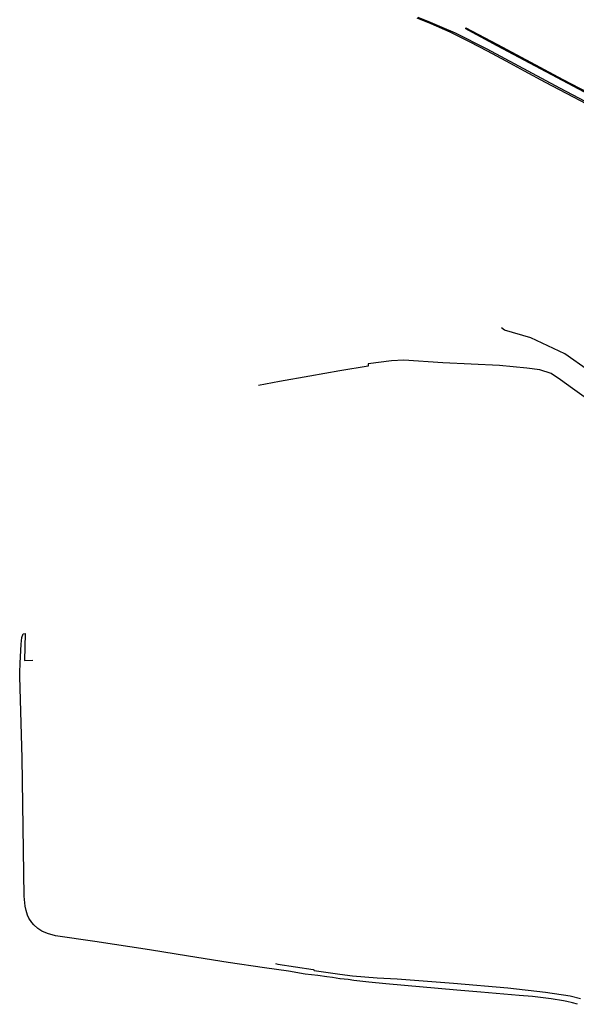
# Model space of a CAD drawing. Header units: metres. Extents: x 174423 to 274510, y 410991 to 462742.
# Tile 230 of 256: x 175036.58 to 175039.53, y 462729.69 to 462734.91. Entities that reach past the tile are written whole.
import ezdxf

# ---------------------------------------------------------------- set-up
doc = ezdxf.new("R2010")
doc.units = ezdxf.units.M
doc.layers.add('N-XX-AL-LIJN_0.20-G', color=7, linetype='Continuous', lineweight=25)

# ---------------------------------------------------------------- blocks, each defined once
blk = doc.blocks.new('Situatie')
at = {"lineweight": -3}
for points in [[(-17.3524, 21.3096), (-17.2871, 21.2839), (-17.2264, 21.2572), (-17.1544, 21.2269), (-16.9871, 21.1429), (-16.6024, 20.9362), (-16.4307, 20.845), (-16.3317, 20.7923), (-16.1721, 20.7075), (-15.7458, 20.4832), (-15.0408, 20.114), (-14.8736, 20.0234), (-14.7768, 19.966), (-14.6488, 19.879), (-14.5898, 19.8354), (-14.5318, 19.787), (-14.4988, 19.7555), (-14.4638, 19.722), (-14.358, 19.6118)], [(-17.3593, 21.3062), (-17.2845, 21.2775), (-17.1837, 21.2328), (-17.0766, 21.1793), (-16.9855, 21.1311), (-16.8865, 21.0789), (-16.7896, 21.0258), (-16.6777, 20.9658), (-16.5669, 20.9076), (-16.4584, 20.8515)], [(-16.4115, 20.8824), (-16.933, 21.1585), (-17.0818, 21.2394), (-17.0994, 21.248), (-17.0991, 21.2523), (-17.099, 21.2536)], [(-17.099, 21.2536), (-16.931, 21.1647), (-16.7557, 21.0709), (-16.5846, 20.9807), (-16.4068, 20.8877)], [(-13.8524, 18.5804), (-14.3938, 18.5124), (-14.7404, 18.4754), (-14.9097, 18.4635), (-15.1029, 18.5019), (-15.2458, 18.5521), (-15.337, 18.609), (-16.4483, 19.4372), (-16.5726, 19.5258), (-16.7539, 19.6105), (-16.8925, 19.6515), (-16.9086, 19.6626)], [(-16.3886, 19.2382), (-16.532, 19.3415), (-16.596, 19.3872), (-16.6459, 19.4217), (-16.7064, 19.44), (-16.7746, 19.4498), (-16.9201, 19.4625), (-17.2211, 19.4779), (-17.4278, 19.4913), (-17.4925, 19.4885), (-17.6176, 19.4723), (-17.6176, 19.4604), (-17.7678, 19.4347), (-17.9256, 19.4076), (-18.088, 19.3788), (-18.1982, 19.3577), (-18.1982, 19.357)], [(-16.5066, 16.0761), (-16.533, 16.0836), (-16.5624, 16.0912), (-16.5806, 16.0948), (-16.6458, 16.1054), (-16.6874, 16.1108), (-16.7454, 16.1174), (-16.815, 16.123), (-17.0188, 16.1412), (-17.1466, 16.151), (-17.5234, 16.1844), (-17.6132, 16.1932), (-17.6922, 16.2024), (-17.7222, 16.207), (-17.766, 16.2118), (-17.7678, 16.2121), (-17.8068, 16.2182), (-17.8368, 16.2218), (-17.8846, 16.2284), (-17.9518, 16.2366), (-18.04, 16.2513), (-18.1666, 16.2695), (-18.3597, 16.2981), (-18.5701, 16.3309), (-18.7778, 16.3643), (-19.0672, 16.409), (-19.275, 16.4398), (-19.3186, 16.4519), (-19.3479, 16.4646), (-19.3688, 16.4784), (-19.3909, 16.4977), (-19.4014, 16.5092), (-19.4165, 16.5327), (-19.4238, 16.5487), (-19.4314, 16.5737), (-19.4371, 16.5966), (-19.4416, 16.6495), (-19.453, 17.3806), (-19.4652, 17.8142), (-19.4658, 17.8356), (-19.4638, 17.8852), (-19.4584, 17.9862), (-19.4548, 18.0206), (-19.4471, 18.0402), (-19.4374, 18.0416), (-19.4402, 17.8987), (-19.3956, 17.9013)], [(-18.1085, 16.2922), (-18.0956, 16.2897), (-17.9084, 16.2612), (-17.9044, 16.2581), (-17.9038, 16.256), (-17.805, 16.2418), (-17.7678, 16.2365), (-17.6999, 16.2267), (-17.5691, 16.2161), (-17.4629, 16.2105), (-17.1645, 16.188), (-16.8755, 16.1641), (-16.6765, 16.1402), (-16.545, 16.1219), (-16.4908, 16.1063)]]:
    blk.add_lwpolyline(points, dxfattribs=at)

msp = doc.modelspace()

# ---------------------------------------------------------------- block references
at = {"layer": 'N-XX-AL-LIJN_0.20-G'}
msp.add_blockref('Situatie', (175056.047, 462713.6112), dxfattribs=at)

doc.saveas('drawing.dxf')
